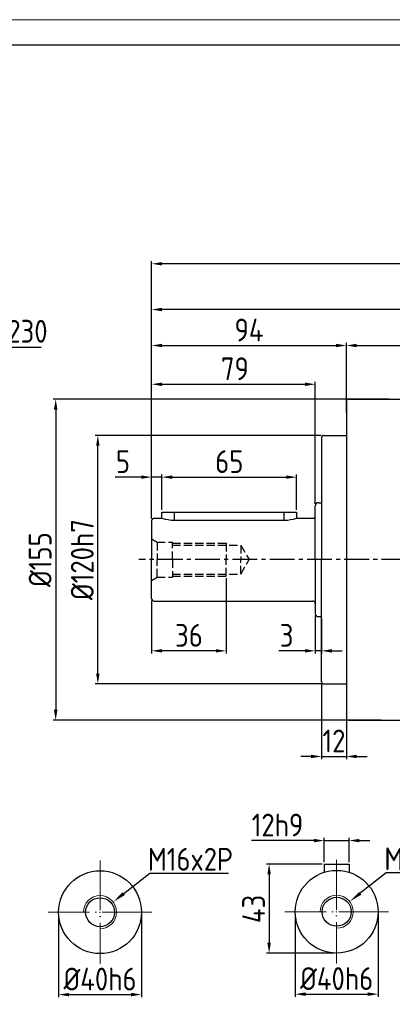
# Model space of a CAD drawing. Header units: millimetres. Extents: x 8126 to 9163, y -551 to 182.
# Tile 10 of 16: x 8455 to 8635, y -293 to 182. Entities that reach past the tile are written whole.
import ezdxf

# ---------------------------------------------------------------- set-up
doc = ezdxf.new("R2010")
doc.units = ezdxf.units.MM
for name, pattern in [('ACAD_ISO04W100', [30, 24, -3, 0, -3]), ('JIS_02_4.0', [5.5, 4, -1.5]), ('点画线', [18, 12, -2, 2, -2])]:
    doc.linetypes.add(name, pattern=pattern)
for name, color, linetype, lineweight in [('6文字层', 3, 'Continuous', 35), ('中心线', 7, 'ACAD_ISO04W100', 0), ('中心线01', 7, 'JIS_02_4.0', 0), ('图框_外框线', 7, 'Continuous', 18), ('粗实线', 7, 'Continuous', 40), ('细实线', 7, 'Continuous', 18)]:
    doc.layers.add(name, color=color, linetype=linetype, lineweight=lineweight)
doc.layers.add('7中心线层', color=7, linetype='点画线')
doc.styles.add('工程字', font='gbenor.shx', dxfattribs={"bigfont": 'gbcbig.shx'})
doc.dimstyles.new('DIMSTYLE_17', dxfattribs={"dimtxt": 8, "dimasz": 12, "dimexe": 0.18, "dimexo": 1, "dimgap": 1, "dimtad": 1, "dimtih": 1, "dimtoh": 1, "dimdec": 3, "dimdsep": 46, "dimtxsty": 'Standard', "dimblk": '_FILLED', "dimblk1": '_FILLED', "dimblk2": '_FILLED', "dimcen": 0.09, "dimadec": 0, "dimazin": 0, "dimtol": 1, "dimtp": 0.1, "dimtm": 0.1, "dimtfac": 0.7, "dimtdec": 3, "dimtofl": 0, "dimtmove": 0, "dimatfit": 3, "dimldrblk": '_FILLED', "dimfxl": 1, "dimtolj": 1, "dimarcsym": 0})
doc.dimstyles.new('ISO-25', dxfattribs={"dimtxt": 11, "dimasz": 5, "dimexe": 1.25, "dimexo": 1, "dimgap": 2, "dimtad": 1, "dimtxsty": '工程字', "dimcen": 2, "dimadec": 0, "dimazin": 0, "dimtfac": 1, "dimtmove": 0, "dimatfit": 3, "dimfxl": 1, "dimarcsym": 0})
doc.dimstyles.new('ISO-25-1', dxfattribs={"dimtxt": 11, "dimasz": 5, "dimexe": 1.25, "dimexo": 1, "dimgap": 2, "dimtad": 1, "dimtoh": 1, "dimtxsty": '工程字', "dimcen": 2, "dimadec": 0, "dimazin": 0, "dimtfac": 1, "dimtmove": 0, "dimatfit": 3, "dimfxl": 1, "dimarcsym": 0})

# ---------------------------------------------------------------- blocks, each defined once
blk = doc.blocks.new('*D11')
at = {"layer": '6文字层', "color": 0, "lineweight": -2}
for p, q in [((8613.01, -7.62), (8613.01, 26.03)), ((8618.01, 24.78), (8781.01, 24.78)), ((8786.01, -77.62), (8786.01, 26.03))]:
    blk.add_line(p, q, dxfattribs=at)
at = {"layer": '6文字层', "color": 0}
for points in [[(8618.01, 25.62), (8618.01, 23.95), (8613.01, 24.78)], [(8781.01, 23.95), (8781.01, 25.62), (8786.01, 24.78)]]:
    blk.add_solid(points, dxfattribs=at)
at = {"layer": 'Defpoints', "color": 0}
for p in [(8786.01, 24.78), (8613.01, -8.62), (8786.01, -78.62)]:
    blk.add_point(p, dxfattribs=at)
at = {"layer": '6文字层', "color": 0, "insert": (8699.51, 32.28), "char_height": 11, "attachment_point": 5, "style": '工程字'}
blk.add_mtext('173', dxfattribs=at)
blk = doc.blocks.new('*D12')
at = {"layer": '6文字层', "color": 0, "lineweight": -2}
for p, q in [((8519.01, -58.82), (8519.01, 43.4)), ((8857.01, -116.12), (8857.01, 43.4)), ((8852.01, 42.15), (8524.01, 42.15))]:
    blk.add_line(p, q, dxfattribs=at)
at = {"layer": '6文字层', "color": 0}
for points in [[(8524.01, 42.98), (8524.01, 41.32), (8519.01, 42.15)], [(8852.01, 41.32), (8852.01, 42.98), (8857.01, 42.15)]]:
    blk.add_solid(points, dxfattribs=at)
at = {"layer": 'Defpoints', "color": 0}
for p in [(8519.01, 42.15), (8519.01, -59.82), (8857.01, -117.12)]:
    blk.add_point(p, dxfattribs=at)
at = {"layer": '6文字层', "color": 0, "insert": (8688.01, 49.65), "char_height": 11, "attachment_point": 5, "style": '工程字'}
blk.add_mtext('338', dxfattribs=at)
blk = doc.blocks.new('*D13')
at = {"layer": '6文字层', "color": 0, "lineweight": -2}
for p, q in [((8602.32, -224.65), (8602.32, -213.02)), ((8614.32, -224.65), (8614.32, -213.02)), ((8597.32, -214.27), (8567.2, -214.27)), ((8602.32, -214.27), (8614.32, -214.27)), ((8619.32, -214.27), (8624.32, -214.27))]:
    blk.add_line(p, q, dxfattribs=at)
at = {"layer": '6文字层', "color": 0}
for points in [[(8597.32, -215.1), (8597.32, -213.44), (8602.32, -214.27)], [(8619.32, -213.44), (8619.32, -215.1), (8614.32, -214.27)]]:
    blk.add_solid(points, dxfattribs=at)
at = {"layer": 'Defpoints', "color": 0}
for p in [(8614.32, -214.27), (8602.32, -225.65), (8614.32, -225.65)]:
    blk.add_point(p, dxfattribs=at)
at = {"layer": '6文字层', "color": 0, "insert": (8579.76, -206.77), "char_height": 11, "attachment_point": 5, "style": '工程字'}
blk.add_mtext('12h9', dxfattribs=at)
blk = doc.blocks.new('*D14')
at = {"layer": '6文字层', "color": 0, "lineweight": -2}
for p, q in [((8601.32, -225.65), (8574.47, -225.65)), ((8575.72, -230.65), (8575.72, -263.65)), ((8607.32, -268.65), (8574.47, -268.65))]:
    blk.add_line(p, q, dxfattribs=at)
at = {"layer": '6文字层', "color": 0}
for points in [[(8576.55, -230.65), (8574.88, -230.65), (8575.72, -225.65)], [(8574.88, -263.65), (8576.55, -263.65), (8575.72, -268.65)]]:
    blk.add_solid(points, dxfattribs=at)
at = {"layer": 'Defpoints', "color": 0}
for p in [(8602.32, -225.65), (8575.72, -268.65), (8608.32, -268.65)]:
    blk.add_point(p, dxfattribs=at)
at = {"layer": '6文字层', "color": 0, "insert": (8568.22, -247.29), "char_height": 11, "attachment_point": 5, "rotation": 90, "style": '工程字'}
blk.add_mtext('43', dxfattribs=at)
blk = doc.blocks.new('*D15')
at = {"layer": '6文字层', "color": 0, "lineweight": -2}
for p, q in [((8588.32, -249.65), (8588.32, -289.68)), ((8628.32, -249.65), (8628.32, -289.68)), ((8593.32, -288.43), (8623.32, -288.43))]:
    blk.add_line(p, q, dxfattribs=at)
at = {"layer": '6文字层', "color": 0}
for points in [[(8593.32, -287.6), (8593.32, -289.27), (8588.32, -288.43)], [(8623.32, -289.27), (8623.32, -287.6), (8628.32, -288.43)]]:
    blk.add_solid(points, dxfattribs=at)
at = {"layer": 'Defpoints', "color": 0}
for p in [(8588.32, -248.65), (8628.32, -248.65), (8628.32, -288.43)]:
    blk.add_point(p, dxfattribs=at)
at = {"layer": '6文字层', "color": 0, "insert": (8608.32, -280.93), "char_height": 11, "attachment_point": 5, "style": '工程字'}
blk.add_mtext('%%C40h6', dxfattribs=at)
blk = doc.blocks.new('_FILLED')
at = {"color": 0, "linetype": 'ByBlock'}
blk.add_solid([(0, 0), (-1, 0.133), (-1, -0.133)], dxfattribs=at)
blk = doc.blocks.new('*D16')
at = {"layer": '6文字层', "color": 0, "linetype": 'Continuous', "lineweight": -2}
for p, q in [((8632.29, -229.9), (8619.74, -239.71)), ((8670.26, -229.9), (8632.29, -229.9)), ((8608.23, -248.65), (8608.41, -248.65)), ((8608.32, -248.74), (8608.32, -248.56))]:
    blk.add_line(p, q, dxfattribs=at)
at = {"layer": 'Defpoints', "color": 0}
for p in [(8614.62, -243.72), (8602.02, -253.57)]:
    blk.add_point(p, dxfattribs=at)
at = {"layer": '6文字层', "color": 0, "lineweight": -2, "xscale": 6.5, "yscale": 6.5, "zscale": 6.5, "rotation": 218.0258857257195}
blk.add_blockref('_FILLED', (8614.62, -243.72), dxfattribs=at)
at = {"layer": '6文字层', "color": 0, "insert": (8651.93, -223.1), "char_height": 9, "attachment_point": 5, "style": '工程字'}
blk.add_mtext('\\A1;{\\H1.222222x;M16x2P}', dxfattribs=at)
blk = doc.blocks.new('*D17')
at = {"layer": '6文字层', "color": 0, "lineweight": -2}
for p, q in [((8474.11, -249.86), (8474.11, -289.9)), ((8514.11, -249.86), (8514.11, -289.9)), ((8479.11, -288.65), (8509.11, -288.65))]:
    blk.add_line(p, q, dxfattribs=at)
at = {"layer": '6文字层', "color": 0}
for points in [[(8479.11, -287.82), (8479.11, -289.48), (8474.11, -288.65)], [(8509.11, -289.48), (8509.11, -287.82), (8514.11, -288.65)]]:
    blk.add_solid(points, dxfattribs=at)
at = {"layer": 'Defpoints', "color": 0}
for p in [(8474.11, -248.86), (8514.11, -248.86), (8514.11, -288.65)]:
    blk.add_point(p, dxfattribs=at)
at = {"layer": '6文字层', "color": 0, "insert": (8494.11, -281.15), "char_height": 11, "attachment_point": 5, "style": '工程字'}
blk.add_mtext('%%C40h6', dxfattribs=at)
blk = doc.blocks.new('*D18')
at = {"layer": '6文字层', "color": 0, "linetype": 'Continuous', "lineweight": -2}
for p, q in [((8518.09, -230.11), (8505.54, -239.93)), ((8556.06, -230.11), (8518.09, -230.11)), ((8494.02, -248.86), (8494.2, -248.86)), ((8494.11, -248.95), (8494.11, -248.77))]:
    blk.add_line(p, q, dxfattribs=at)
at = {"layer": 'Defpoints', "color": 0}
for p in [(8500.42, -243.93), (8487.81, -253.79)]:
    blk.add_point(p, dxfattribs=at)
at = {"layer": '6文字层', "color": 0, "lineweight": -2, "xscale": 6.5, "yscale": 6.5, "zscale": 6.5, "rotation": 218.0258857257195}
blk.add_blockref('_FILLED', (8500.42, -243.93), dxfattribs=at)
at = {"layer": '6文字层', "color": 0, "insert": (8537.72, -223.31), "char_height": 9, "attachment_point": 5, "style": '工程字'}
blk.add_mtext('\\A1;{\\H1.222222x;M16x2P}', dxfattribs=at)
blk = doc.blocks.new('*D21')
at = {"layer": '6文字层', "color": 0, "lineweight": -2}
for p, q in [((8600.81, -18.62), (8491.79, -18.62)), ((8493.04, -133.62), (8493.04, -23.62)), ((8601.01, -138.62), (8491.79, -138.62))]:
    blk.add_line(p, q, dxfattribs=at)
at = {"layer": '6文字层', "color": 0}
for points in [[(8493.88, -23.62), (8492.21, -23.62), (8493.04, -18.62)], [(8492.21, -133.62), (8493.88, -133.62), (8493.04, -138.62)]]:
    blk.add_solid(points, dxfattribs=at)
at = {"layer": 'Defpoints', "color": 0}
for p in [(8493.04, -18.62), (8601.81, -18.62), (8602.01, -138.62)]:
    blk.add_point(p, dxfattribs=at)
at = {"layer": '6文字层', "color": 0, "insert": (8485.54, -78.62), "char_height": 11, "attachment_point": 5, "rotation": 90, "style": '工程字'}
blk.add_mtext('%%C120h7', dxfattribs=at)
blk = doc.blocks.new('*D22')
at = {"layer": '6文字层', "color": 0, "lineweight": -2}
for p, q in [((8519.01, -58.82), (8519.01, -37.53)), ((8524.01, -54.62), (8524.01, -37.53)), ((8514.01, -38.78), (8501.35, -38.78)), ((8524.01, -38.78), (8519.01, -38.78)), ((8529.01, -38.78), (8534.01, -38.78))]:
    blk.add_line(p, q, dxfattribs=at)
at = {"layer": '6文字层', "color": 0}
for points in [[(8514.01, -39.61), (8514.01, -37.94), (8519.01, -38.78)], [(8529.01, -37.94), (8529.01, -39.61), (8524.01, -38.78)]]:
    blk.add_solid(points, dxfattribs=at)
at = {"layer": 'Defpoints', "color": 0}
for p in [(8519.01, -38.78), (8524.01, -55.62), (8519.01, -59.82)]:
    blk.add_point(p, dxfattribs=at)
at = {"layer": '6文字层', "color": 0, "insert": (8505.18, -31.28), "char_height": 11, "attachment_point": 5, "style": '工程字'}
blk.add_mtext('5', dxfattribs=at)
blk = doc.blocks.new('*D23')
at = {"layer": '6文字层', "color": 0, "lineweight": -2}
for p, q in [((8524.01, -54.62), (8524.01, -37.53)), ((8589.01, -54.62), (8589.01, -37.53)), ((8529.01, -38.78), (8584.01, -38.78))]:
    blk.add_line(p, q, dxfattribs=at)
at = {"layer": '6文字层', "color": 0}
for points in [[(8529.01, -37.94), (8529.01, -39.61), (8524.01, -38.78)], [(8584.01, -39.61), (8584.01, -37.94), (8589.01, -38.78)]]:
    blk.add_solid(points, dxfattribs=at)
at = {"layer": 'Defpoints', "color": 0}
for p in [(8589.01, -38.78), (8524.01, -55.62), (8589.01, -55.62)]:
    blk.add_point(p, dxfattribs=at)
at = {"layer": '6文字层', "color": 0, "insert": (8556.51, -31.28), "char_height": 11, "attachment_point": 5, "style": '工程字'}
blk.add_mtext('65', dxfattribs=at)
blk = doc.blocks.new('*D24')
at = {"layer": '6文字层', "color": 0, "lineweight": -2}
for p, q in [((8519.01, -58.82), (8519.01, 7.31)), ((8524.01, 6.06), (8593.01, 6.06)), ((8598.01, -51.62), (8598.01, 7.31))]:
    blk.add_line(p, q, dxfattribs=at)
at = {"layer": '6文字层', "color": 0}
for points in [[(8524.01, 6.89), (8524.01, 5.22), (8519.01, 6.06)], [(8593.01, 5.22), (8593.01, 6.89), (8598.01, 6.06)]]:
    blk.add_solid(points, dxfattribs=at)
at = {"layer": 'Defpoints', "color": 0}
for p in [(8598.01, 6.06), (8598.01, -52.62), (8519.01, -59.82)]:
    blk.add_point(p, dxfattribs=at)
at = {"layer": '6文字层', "color": 0, "insert": (8559.19, 13.56), "char_height": 11, "attachment_point": 5, "style": '工程字'}
blk.add_mtext('79', dxfattribs=at)
blk = doc.blocks.new('*D25')
at = {"layer": '6文字层', "color": 0, "lineweight": -2}
for p, q in [((8519.01, -58.82), (8519.01, 26.03)), ((8524.01, 24.78), (8608.01, 24.78)), ((8613.01, -4.28), (8613.01, 26.03))]:
    blk.add_line(p, q, dxfattribs=at)
at = {"layer": '6文字层', "color": 0}
for points in [[(8524.01, 25.62), (8524.01, 23.95), (8519.01, 24.78)], [(8608.01, 23.95), (8608.01, 25.62), (8613.01, 24.78)]]:
    blk.add_solid(points, dxfattribs=at)
at = {"layer": 'Defpoints', "color": 0}
for p in [(8613.01, 24.78), (8613.01, -5.28), (8519.01, -59.82)]:
    blk.add_point(p, dxfattribs=at)
at = {"layer": '6文字层', "color": 0, "insert": (8566.01, 32.28), "char_height": 11, "attachment_point": 5, "style": '工程字'}
blk.add_mtext('94', dxfattribs=at)
blk = doc.blocks.new('*D26')
at = {"layer": '6文字层', "color": 0, "lineweight": -2}
for p, q in [((8555.01, -87.62), (8555.01, -123.91)), ((8519.01, -98.42), (8519.01, -123.91)), ((8550.01, -122.66), (8524.01, -122.66))]:
    blk.add_line(p, q, dxfattribs=at)
at = {"layer": '6文字层', "color": 0}
for points in [[(8524.01, -121.82), (8524.01, -123.49), (8519.01, -122.66)], [(8550.01, -123.49), (8550.01, -121.82), (8555.01, -122.66)]]:
    blk.add_solid(points, dxfattribs=at)
at = {"layer": 'Defpoints', "color": 0}
for p in [(8555.01, -86.62), (8519.01, -97.42), (8519.01, -122.66)]:
    blk.add_point(p, dxfattribs=at)
at = {"layer": '6文字层', "color": 0, "insert": (8537.01, -115.16), "char_height": 11, "attachment_point": 5, "style": '工程字'}
blk.add_mtext('36', dxfattribs=at)
blk = doc.blocks.new('*D27')
at = {"layer": '6文字层', "color": 0, "lineweight": -2}
for p, q in [((8598.01, -105.62), (8598.01, -123.91)), ((8601.01, -107.12), (8601.01, -123.91)), ((8593.01, -122.66), (8580.35, -122.66)), ((8601.01, -122.66), (8598.01, -122.66)), ((8606.01, -122.66), (8611.01, -122.66))]:
    blk.add_line(p, q, dxfattribs=at)
at = {"layer": '6文字层', "color": 0}
for points in [[(8593.01, -123.49), (8593.01, -121.82), (8598.01, -122.66)], [(8606.01, -121.82), (8606.01, -123.49), (8601.01, -122.66)]]:
    blk.add_solid(points, dxfattribs=at)
at = {"layer": 'Defpoints', "color": 0}
for p in [(8598.01, -104.62), (8601.01, -106.12), (8598.01, -122.66)]:
    blk.add_point(p, dxfattribs=at)
at = {"layer": '6文字层', "color": 0, "insert": (8584.18, -115.16), "char_height": 11, "attachment_point": 5, "style": '工程字'}
blk.add_mtext('3', dxfattribs=at)
blk = doc.blocks.new('*D28')
at = {"layer": '6文字层', "color": 0, "lineweight": -2}
for p, q in [((8601.01, -138.62), (8601.01, -174.9)), ((8613.01, -139.62), (8613.01, -174.9)), ((8596.01, -173.65), (8591.01, -173.65)), ((8601.01, -173.65), (8613.01, -173.65)), ((8618.01, -173.65), (8623.01, -173.65))]:
    blk.add_line(p, q, dxfattribs=at)
at = {"layer": '6文字层', "color": 0}
for points in [[(8596.01, -174.49), (8596.01, -172.82), (8601.01, -173.65)], [(8618.01, -172.82), (8618.01, -174.49), (8613.01, -173.65)]]:
    blk.add_solid(points, dxfattribs=at)
at = {"layer": 'Defpoints', "color": 0}
for p in [(8601.01, -137.62), (8613.01, -138.62), (8613.01, -173.65)]:
    blk.add_point(p, dxfattribs=at)
at = {"layer": '6文字层', "color": 0, "insert": (8607.01, -166.15), "char_height": 11, "attachment_point": 5, "style": '工程字'}
blk.add_mtext('12', dxfattribs=at)
blk = doc.blocks.new('*D29')
at = {"layer": '6文字层', "color": 0, "lineweight": -2}
for p, q in [((8633.73, -1.12), (8471.45, -1.12)), ((8472.7, -6.12), (8472.7, -151.12)), ((8629.79, -156.12), (8471.45, -156.12))]:
    blk.add_line(p, q, dxfattribs=at)
at = {"layer": '6文字层', "color": 0}
for points in [[(8473.53, -6.12), (8471.86, -6.12), (8472.7, -1.12)], [(8471.86, -151.12), (8473.53, -151.12), (8472.7, -156.12)]]:
    blk.add_solid(points, dxfattribs=at)
at = {"layer": 'Defpoints', "color": 0}
for p in [(8634.73, -1.12), (8472.7, -156.12), (8630.79, -156.12)]:
    blk.add_point(p, dxfattribs=at)
at = {"layer": '6文字层', "color": 0, "insert": (8465.2, -78.62), "char_height": 11, "attachment_point": 5, "rotation": 90, "style": '工程字'}
blk.add_mtext('%%C155', dxfattribs=at)
blk = doc.blocks.new('*D34')
at = {"layer": '6文字层', "color": 0, "lineweight": -2}
for p, q in [((8439.01, 23.8), (8423.56, 7.77)), ((8465.77, 23.8), (8439.01, 23.8)), ((8338.28, -78.62), (8342.28, -78.62)), ((8340.28, -80.62), (8340.28, -76.62))]:
    blk.add_line(p, q, dxfattribs=at)
at = {"layer": '6文字层', "color": 0}
blk.add_solid([(8422.96, 8.35), (8424.16, 7.19), (8420.09, 4.17)], dxfattribs=at)
at = {"layer": 'Defpoints', "color": 0}
for p in [(8420.09, 4.17), (8260.47, -161.42)]:
    blk.add_point(p, dxfattribs=at)
at = {"layer": '6文字层', "color": 0, "lineweight": 25, "insert": (8453.39, 31.3), "char_height": 11, "attachment_point": 5, "style": '工程字'}
blk.add_mtext('∅230{}{{\\H0.7x;}{}}', dxfattribs=at)
blk = doc.blocks.new('*D43')
at = {"layer": '6文字层', "color": 0, "lineweight": -2}
for p, q in [((8519.01, -58.82), (8519.01, 65.51)), ((8871.01, 64.26), (8524.01, 64.26)), ((8876.01, -190.62), (8876.01, 65.51))]:
    blk.add_line(p, q, dxfattribs=at)
at = {"layer": '6文字层', "color": 0}
for points in [[(8524.01, 65.09), (8524.01, 63.43), (8519.01, 64.26)], [(8871.01, 63.43), (8871.01, 65.09), (8876.01, 64.26)]]:
    blk.add_solid(points, dxfattribs=at)
at = {"layer": 'Defpoints', "color": 0}
for p in [(8519.01, 64.26), (8519.01, -59.82), (8876.01, -191.62)]:
    blk.add_point(p, dxfattribs=at)
at = {"layer": '6文字层', "color": 0, "insert": (8697.51, 71.76), "char_height": 11, "attachment_point": 5, "style": '工程字'}
blk.add_mtext('357', dxfattribs=at)

msp = doc.modelspace()

# ---------------------------------------------------------------- linework, layer by layer
at = {"layer": '7中心线层'}
msp.add_line((8786.0141, -78.6215), (8512.8443, -78.6215), dxfattribs=at)
at = {"layer": '中心线', "color": 0}
for p, q in [((8494.1149, -223.8628), (8494.1149, -273.8628)), ((8608.3189, -223.6468), (8608.3189, -273.6468)), ((8519.1149, -248.8628), (8469.1149, -248.8628)), ((8633.3189, -248.6468), (8583.3189, -248.6468))]:
    msp.add_line(p, q, dxfattribs=at)
at = {"layer": '中心线01', "color": 0, "lineweight": 25}
for p, q in [((8519.0135, -68.6215), (8521.6116, -70.1215)), ((8521.6116, -70.1215), (8521.6116, -78.6215)), ((8521.6116, -70.1215), (8529.0135, -70.1215)), ((8529.0135, -78.6215), (8529.0135, -70.1215)), ((8529.0135, -70.6215), (8555.0135, -70.6215)), ((8555.0135, -70.6215), (8555.0135, -78.6215)), ((8529.0135, -71.6215), (8562.0135, -71.6215)), ((8562.0135, -71.6215), (8562.0135, -78.6215)), ((8562.0135, -71.6215), (8566.055, -78.6215)), ((8521.6116, -87.1215), (8521.6116, -78.6215)), ((8529.0135, -78.6215), (8529.0135, -87.1215)), ((8555.0135, -86.6215), (8555.0135, -78.6215)), ((8562.0135, -85.6215), (8562.0135, -78.6215)), ((8562.0135, -85.6215), (8566.055, -78.6215)), ((8519.0135, -88.6215), (8521.6116, -87.1215)), ((8521.6116, -87.1215), (8529.0135, -87.1215)), ((8529.0135, -85.6215), (8562.0135, -85.6215)), ((8529.0135, -86.6215), (8555.0135, -86.6215))]:
    msp.add_line(p, q, dxfattribs=at)
at = {"layer": '图框_外框线', "color": 3}
msp.add_lwpolyline([(8126.2132, -551.2404), (9163.2858, -551.2404), (9163.2858, 182.118), (8126.2132, 182.118)], close=True, dxfattribs=at)
at = {"layer": '图框_外框线', "color": 3, "lineweight": 25}
msp.add_lwpolyline([(8187.9437, -538.8943), (9150.9397, -538.8943), (9150.9397, 169.7719), (8187.9437, 169.7719)], close=True, dxfattribs=at)
at = {"layer": '粗实线', "color": 0, "lineweight": 30}
msp.add_line((8613.0135, -2.1216), (8613.0135, -155.1215), dxfattribs=at)
at = {"layer": '粗实线', "lineweight": 30}
for p, q in [((8614.0135, -1.1215), (8663.1164, -1.1215)), ((8602.0135, -18.6215), (8613.0135, -18.6215)), ((8601.0135, -19.6199), (8601.0135, -78.6215)), ((8599.5135, -51.1215), (8601.0135, -51.1215)), ((8524.014, -58.6215), (8524.014, -55.6215)), ((8524.014, -55.6215), (8589.014, -55.6215)), ((8530.014, -59.5427), (8530.014, -55.6215)), ((8583.014, -59.5427), (8583.014, -55.6215)), ((8589.014, -55.6215), (8589.014, -58.6215)), ((8598.0135, -78.6216), (8598.0135, -52.6215)), ((8519.0135, -59.8215), (8519.0135, -78.6215)), ((8520.2135, -58.6215), (8524.0141, -58.6215)), ((8530.014, -59.5427), (8583.014, -59.5427)), ((8589.0141, -58.6215), (8596.8135, -58.6215)), ((8519.0135, -97.4215), (8519.0135, -78.6215)), ((8598.0135, -78.6214), (8598.0135, -104.6215)), ((8601.0135, -137.6232), (8601.0135, -78.6215)), ((8520.2135, -98.6215), (8596.8135, -98.6215)), ((8599.5135, -106.1215), (8601.0135, -106.1215)), ((8602.0135, -138.6215), (8613.0135, -138.6215)), ((8614.0135, -156.1215), (8663.1164, -156.1215)), ((8602.3189, -225.6468), (8614.3189, -225.6468)), ((8602.3189, -225.6468), (8602.3189, -229.568)), ((8614.3189, -225.6468), (8614.3189, -229.568))]:
    msp.add_line(p, q, dxfattribs=at)
for centre, radius in [((8494.1149, -248.8628), 20), ((8608.3189, -248.6468), 20), ((8494.1149, -248.8628), 7), ((8608.3189, -248.6468), 7)]:
    msp.add_circle(centre, radius, dxfattribs=at)
for centre, radius, start, end in [((8614.0135, -2.1215), 1, 90, 180), ((8602.0135, -19.6215), 1, 90, 180), ((8599.5135, -52.6215), 1.5, 90, 180), ((8520.2135, -59.8215), 1.2, 90, 180), ((8530.1458, -38.6837), 20.8594, 252.905262, 269.637919), ((8582.8821, -38.6836), 20.8596, 270.362116, 287.095472), ((8596.8135, -57.4215), 1.2, 270, 0), ((8520.2135, -97.4215), 1.2, 180, 270), ((8596.8135, -99.8215), 1.2, 0, 90), ((8599.5135, -104.6215), 1.5, 180, 270), ((8602.0135, -137.6215), 1, 180, 270), ((8614.0135, -155.1215), 1, 180, 270)]:
    msp.add_arc(centre, radius, start, end, dxfattribs=at)
at = {"layer": '细实线', "color": 0}
for centre in [(8494.1149, -248.8628), (8608.3189, -248.6468)]:
    msp.add_arc(centre, 8, 270, 180, dxfattribs=at)

# ---------------------------------------------------------------- dimensions: what is measured, and where the dimension line sits
at = {"layer": '6文字层'}
for base, p1, p2, picture, middle in [((8519.0135, 64.2593), (8876.0139, -191.6215), (8519.0135, -59.8215), '*D43', (8697.5137, 71.7593)), ((8519.0135, 42.149), (8857.0141, -117.1201), (8519.0135, -59.8215), '*D12', (8688.0138, 49.649)), ((8786.0141, 24.7845), (8613.0135, -8.6215), (8786.0141, -78.6215), '*D11', (8699.5138, 32.2845)), ((8519.0135, -38.7781), (8524.014, -55.6215), (8519.0135, -59.8215), '*D22', (8505.1802, -31.2781)), ((8589.014, -38.7781), (8524.014, -55.6215), (8589.014, -55.6215), '*D23', (8556.514, -31.2781)), ((8519.0135, -122.6559), (8555.0135, -86.6215), (8519.0135, -97.4215), '*D26', (8537.0135, -115.1559)), ((8598.0135, -122.6559), (8601.0135, -106.1215), (8598.0135, -104.6215), '*D27', (8584.1802, -115.1559))]:
    dim = msp.add_linear_dim(base=base, p1=p1, p2=p2, dimstyle='ISO-25', dxfattribs=at)
    dim.commit()
    dim.dimension.update_dxf_attribs({"geometry": picture, "text_midpoint": middle})
at = {"layer": '6文字层', "lineweight": 25}
dim = msp.add_diameter_dim_2p(p1=(8260.467, -161.4163), p2=(8420.0918, 4.1733), text='<>{}{{\\H0.7x;}{}}', dimstyle='ISO-25-1', override={"dimtoh": 40, "dimlfac": 1, "dimse1": 1, "dimsd1": 1, "dimtix": 0, "dimtofl": 0, "dimatfit": 0}, dxfattribs=at)
dim.commit()
dim.dimension.update_dxf_attribs({"geometry": '*D34', "text_midpoint": (8453.3878, 23.7976), "dimtype": 163})
at = {"layer": '6文字层'}
for base, p2, picture, middle in [((8613.0135, 24.7845), (8613.0135, -5.2788), '*D25', (8566.0135, 24.7845)), ((8598.0135, 6.0568), (8598.0135, -52.6215), '*D24', (8559.1944, 6.0568))]:
    dim = msp.add_linear_dim(base=base, p1=(8519.0135, -59.8215), p2=p2, dimstyle='ISO-25', dxfattribs=at)
    dim.commit()
    dim.dimension.update_dxf_attribs({"geometry": picture, "text_midpoint": middle, "dimtype": 160})
dim = msp.add_linear_dim(base=(8472.6975, -156.1215), p1=(8634.7303, -1.1215), p2=(8630.787, -156.1215), angle=90, text='%%C<>', dimstyle='ISO-25', override={"dimtxsty": '工程字'}, dxfattribs=at)
dim.commit()
dim.dimension.update_dxf_attribs({"geometry": '*D29', "text_midpoint": (8472.6975, -78.6215), "dimtype": 160})
dim = msp.add_linear_dim(base=(8493.043, -18.6214), p1=(8602.0135, -138.6215), p2=(8601.8135, -18.6214), angle=90, text='%%C<>h7', dimstyle='ISO-25', dxfattribs=at)
dim.commit()
dim.dimension.update_dxf_attribs({"geometry": '*D21', "text_midpoint": (8493.043, -78.6215), "dimtype": 160})
dim = msp.add_linear_dim(base=(8613.0135, -173.6545), p1=(8601.0135, -137.6215), p2=(8613.0135, -138.6215), dimstyle='ISO-25', override={"dimtxsty": '工程字'}, dxfattribs=at)
dim.commit()
dim.dimension.update_dxf_attribs({"geometry": '*D28', "text_midpoint": (8607.0135, -173.6545), "dimtype": 160})
for base, p1, p2, text, picture, middle in [((8614.3189, -214.2702), (8602.3189, -225.6468), (8614.3189, -225.6468), '<>h9', '*D13', (8579.7607, -214.2702)), ((8514.1149, -288.6504), (8474.1149, -248.8628), (8514.1149, -248.8628), '%%C<>h6', '*D17', (8494.1149, -288.6504)), ((8628.3189, -288.4344), (8588.3189, -248.6468), (8628.3189, -248.6468), '%%C<>h6', '*D15', (8608.3189, -288.4344))]:
    dim = msp.add_linear_dim(base=base, p1=p1, p2=p2, text=text, dimstyle='ISO-25', override={"dimtxsty": '工程字'}, dxfattribs=at)
    dim.commit()
    dim.dimension.update_dxf_attribs({"geometry": picture, "text_midpoint": middle, "dimtype": 160})
at = {"layer": '6文字层', "linetype": 'Continuous'}
for p1, p2, picture, middle in [((8487.8131, -253.7909), (8500.4168, -243.9346), '*D18', (8537.7233, -230.114)), ((8602.017, -253.5749), (8614.6207, -243.7186), '*D16', (8651.9272, -229.898))]:
    dim = msp.add_diameter_dim_2p(p1=p1, p2=p2, text='{\\H1.222222x;M16x2P}', dimstyle='DIMSTYLE_17', override={"dimtxt": 9, "dimasz": 6.5, "dimgap": 1.3, "dimtxsty": '工程字', "dimtol": 0}, dxfattribs=at)
    dim.commit()
    dim.dimension.update_dxf_attribs({"geometry": picture, "text_midpoint": middle, "dimtype": 163})
at = {"layer": '6文字层'}
dim = msp.add_linear_dim(base=(8575.7161, -268.6468), p1=(8602.3189, -225.6468), p2=(8608.3189, -268.6468), angle=90, dimstyle='ISO-25', override={"dimtxsty": '工程字'}, dxfattribs=at)
dim.commit()
dim.dimension.update_dxf_attribs({"geometry": '*D14', "text_midpoint": (8575.7161, -247.2891), "dimtype": 160})

doc.saveas('drawing.dxf')
